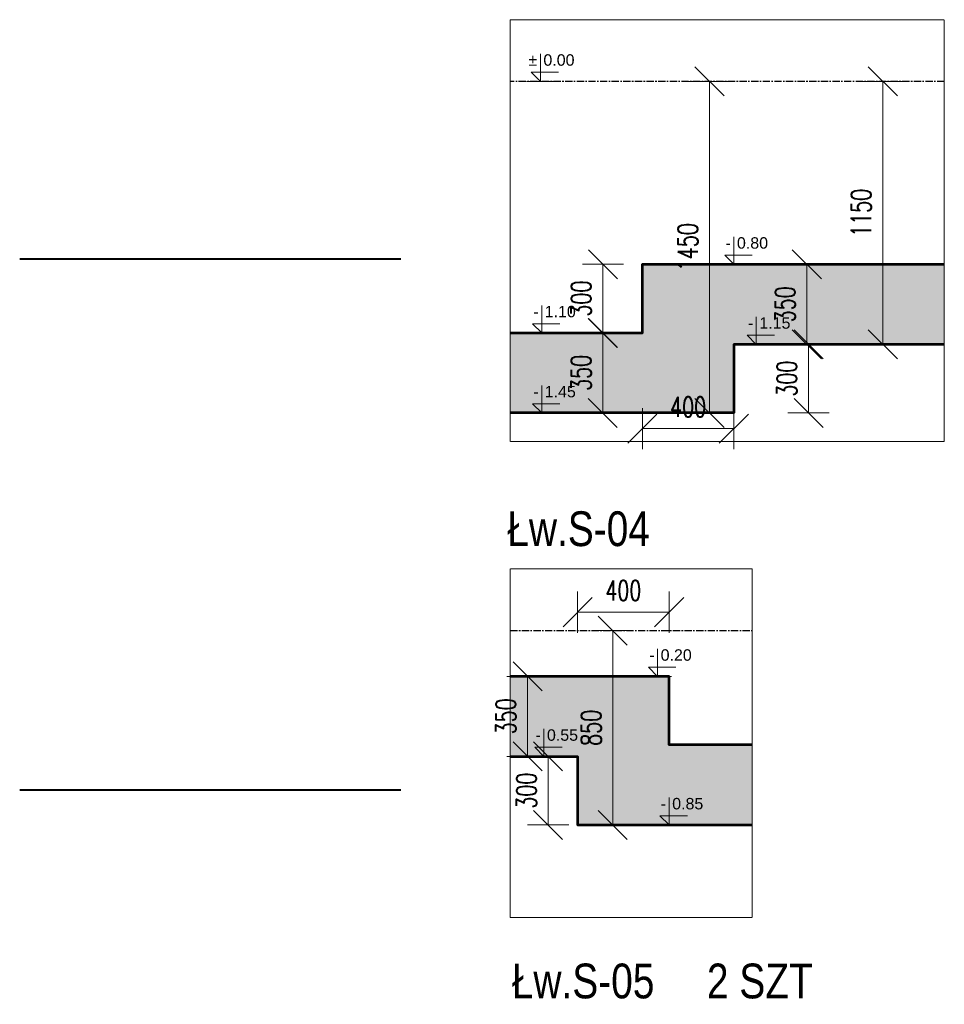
# Model space of a CAD drawing. Extents: x 40861 to 114399, y -71497 to -5875.
# Tile 5 of 45: x 46321 to 50362, y -24088 to -19783. Entities that reach past the tile are written whole.
import ezdxf
from ezdxf.enums import TextEntityAlignment as Align

# ---------------------------------------------------------------- set-up
doc = ezdxf.new("R2010")
doc.units = 0
doc.header["$LTSCALE"] = 10
doc.header["$MEASUREMENT"] = 0
doc.linetypes.add('CENTER', pattern=[50.8, 31.75, -6.35, 6.35, -6.35])
doc.linetypes.add('HIDDEN', pattern=[0.375, 0.25, -0.125])
doc.layers.add('AutoCAD_Structural_Detailing_symbole graficzne', color=7, linetype='Continuous')
for name, color, linetype, lineweight in [('P-Linia1', 3, 'Continuous', 40), ('P-Linia1a', 142, 'Continuous', 53), ('P-Opis', 1, 'Continuous', 18), ('P-Opis fundamenty', 193, 'Continuous', 9), ('P-Przerywana', 13, 'HIDDEN', 9), ('P-Wymiar', 254, 'Continuous', 9)]:
    doc.layers.add(name, color=color, linetype=linetype, lineweight=lineweight)
doc.styles.add('_Fd Opis', font='arial.ttf', dxfattribs={"width": 0.8})
doc.styles.add('ROMANS', font='romans.shx', dxfattribs={"width": 0.7})
doc.styles.add('style1', font='arial.ttf')
doc.dimstyles.new('A50', dxfattribs={"dimscale": 50, "dimtxt": 1.75, "dimasz": 0.1, "dimexe": 0, "dimexo": 0, "dimgap": 1, "dimtad": 1, "dimdec": 4, "dimrnd": 0.1, "dimdsep": 46, "dimtxsty": 'ROMANS', "dimblk": '[[[[[[[[', "dimcen": 2, "dimdle": 2, "dimse1": 1, "dimse2": 1, "dimclrd": 256, "dimclrt": 1, "dimadec": 0, "dimazin": 0, "dimtfac": 1, "dimtdec": 4, "dimtix": 1, "dimtmove": 2, "dimatfit": 3, "dimldrblk": '[[[[[[[[', "dimfxl": 1, "dimtvp": 0.6, "dimtolj": 1, "dimlwd": -1, "dimarcsym": 0})

# ---------------------------------------------------------------- blocks, each defined once
blk = doc.blocks.new('[[[[[[[[')
at = {"layer": 'P-Wymiar'}
for p, q in [((0, 18), (0, -18)), ((-12.73, -12.73), (12.73, 12.73)), ((0, 0), (-4.63, 0))]:
    blk.add_line(p, q, dxfattribs=at)
blk = doc.blocks.new('*D191')
at = {"layer": 'Defpoints', "color": 0, "lineweight": 30, "transparency": 16777216}
for p in [(-641.1, 1206.7), (-534.5, 1206.7), (-534.5, -243.3)]:
    blk.add_point(p, dxfattribs=at)
at = {"layer": 'P-Opis', "transparency": 16777216}
blk.add_line((-641.1, -238.3), (-641.1, 1201.7), dxfattribs=at)
at = {"layer": 'P-Opis', "transparency": 16777216, "xscale": 5, "yscale": 5, "zscale": 5}
for p, rotation in [((-641.1, 1206.7), 90), ((-641.1, -243.3), 270)]:
    blk.add_blockref('[[[[[[[[', p, dxfattribs=dict(at, rotation=rotation))
at = {"layer": 'P-Opis', "color": 1, "transparency": 16777216, "insert": (-735.8, 481.7), "char_height": 87.5, "attachment_point": 5, "rotation": 90, "style": 'ROMANS'}
blk.add_mtext('\\A1;1450', dxfattribs=at)
blk = doc.blocks.new('*D192')
at = {"layer": 'Defpoints', "color": 0, "lineweight": 30, "transparency": 16777216}
for p in [(109.1, 1206.7), (116.4, 1206.7), (109.1, 56.7)]:
    blk.add_point(p, dxfattribs=at)
at = {"layer": 'P-Opis', "transparency": 16777216}
blk.add_line((116.4, 61.7), (116.4, 1201.7), dxfattribs=at)
at = {"layer": 'P-Opis', "transparency": 16777216, "xscale": 5, "yscale": 5, "zscale": 5}
for p, rotation in [((116.4, 1206.7), 90), ((116.4, 56.7), 270)]:
    blk.add_blockref('[[[[[[[[', p, dxfattribs=dict(at, rotation=rotation))
at = {"layer": 'P-Opis', "color": 1, "transparency": 16777216, "insert": (21.7, 631.7), "char_height": 87.5, "attachment_point": 5, "rotation": 90, "style": 'ROMANS'}
blk.add_mtext('\\A1;1150', dxfattribs=at)
blk = doc.blocks.new('*D193')
at = {"layer": 'Defpoints', "color": 0, "lineweight": 30, "transparency": 16777216}
for p in [(-934.5, 106.7), (-934.5, -311.8), (-534.5, -311.8)]:
    blk.add_point(p, dxfattribs=at)
at = {"layer": 'P-Opis', "transparency": 16777216}
blk.add_line((-539.5, -311.8), (-929.5, -311.8), dxfattribs=at)
at = {"layer": 'P-Opis', "transparency": 16777216, "xscale": 5, "yscale": 5, "zscale": 5, "rotation": 180}
blk.add_blockref('[[[[[[[[', (-934.5, -311.8), dxfattribs=at)
at = {"layer": 'P-Opis', "transparency": 16777216, "xscale": 5, "yscale": 5, "zscale": 5}
blk.add_blockref('[[[[[[[[', (-534.5, -311.8), dxfattribs=at)
at = {"layer": 'P-Opis', "color": 1, "transparency": 16777216, "insert": (-734.5, -217.1), "char_height": 87.5, "attachment_point": 5, "style": 'ROMANS'}
blk.add_mtext('\\A1;400', dxfattribs=at)
blk = doc.blocks.new('*D194')
at = {"layer": 'Defpoints', "color": 0, "lineweight": 30, "transparency": 16777216}
for p in [(-321.5, 56.7), (-208.1, 56.7), (-1183.8, -243.3)]:
    blk.add_point(p, dxfattribs=at)
at = {"layer": 'P-Opis', "transparency": 16777216}
blk.add_line((-208.1, -238.3), (-208.1, 51.7), dxfattribs=at)
at = {"layer": 'P-Opis', "transparency": 16777216, "xscale": 5, "yscale": 5, "zscale": 5}
for p, rotation in [((-208.1, 56.7), 90), ((-208.1, -243.3), 270)]:
    blk.add_blockref('[[[[[[[[', p, dxfattribs=dict(at, rotation=rotation))
at = {"layer": 'P-Opis', "color": 1, "transparency": 16777216, "insert": (-302.8, -93.3), "char_height": 87.5, "attachment_point": 5, "rotation": 90, "style": 'ROMANS'}
blk.add_mtext('\\A1;300', dxfattribs=at)
blk = doc.blocks.new('*D195')
at = {"layer": 'Defpoints', "color": 0, "lineweight": 30, "transparency": 16777216}
for p in [(-204.8, 406.7), (-215.6, 56.7), (-204.8, 56.7)]:
    blk.add_point(p, dxfattribs=at)
at = {"layer": 'P-Opis', "transparency": 16777216}
blk.add_line((-215.6, 401.7), (-215.6, 61.7), dxfattribs=at)
at = {"layer": 'P-Opis', "transparency": 16777216, "xscale": 5, "yscale": 5, "zscale": 5}
for p, rotation in [((-215.6, 406.7), 90), ((-215.6, 56.7), 270)]:
    blk.add_blockref('[[[[[[[[', p, dxfattribs=dict(at, rotation=rotation))
at = {"layer": 'P-Opis', "color": 1, "transparency": 16777216, "insert": (-310.3, 231.7), "char_height": 87.5, "attachment_point": 5, "rotation": 90, "style": 'ROMANS'}
blk.add_mtext('\\A1;350', dxfattribs=at)
blk = doc.blocks.new('*D196')
at = {"layer": 'Defpoints', "color": 0, "lineweight": 30, "transparency": 16777216}
for p in [(-1075.5, 106.7), (-1108, -243.3), (-1075.5, -243.3)]:
    blk.add_point(p, dxfattribs=at)
at = {"layer": 'P-Opis', "transparency": 16777216}
blk.add_line((-1108, 101.7), (-1108, -238.3), dxfattribs=at)
at = {"layer": 'P-Opis', "transparency": 16777216, "xscale": 5, "yscale": 5, "zscale": 5}
for p, rotation in [((-1108, 106.7), 90), ((-1108, -243.3), 270)]:
    blk.add_blockref('[[[[[[[[', p, dxfattribs=dict(at, rotation=rotation))
at = {"layer": 'P-Opis', "color": 1, "transparency": 16777216, "insert": (-1202.7, -68.3), "char_height": 87.5, "attachment_point": 5, "rotation": 90, "style": 'ROMANS'}
blk.add_mtext('\\A1;350', dxfattribs=at)
blk = doc.blocks.new('*D197')
at = {"layer": 'Defpoints', "color": 0, "lineweight": 30, "transparency": 16777216}
for p in [(-934.5, 406.7), (-1107, 106.7), (-934.5, 106.7)]:
    blk.add_point(p, dxfattribs=at)
at = {"layer": 'P-Opis', "transparency": 16777216}
blk.add_line((-1107, 401.7), (-1107, 111.7), dxfattribs=at)
at = {"layer": 'P-Opis', "transparency": 16777216, "xscale": 5, "yscale": 5, "zscale": 5}
for p, rotation in [((-1107, 406.7), 90), ((-1107, 106.7), 270)]:
    blk.add_blockref('[[[[[[[[', p, dxfattribs=dict(at, rotation=rotation))
at = {"layer": 'P-Opis', "color": 1, "transparency": 16777216, "insert": (-1201.7, 256.7), "char_height": 87.5, "attachment_point": 5, "rotation": 90, "style": 'ROMANS'}
blk.add_mtext('\\A1;300', dxfattribs=at)
blk = doc.blocks.new('*D179')
at = {"layer": 'Defpoints', "color": 0, "lineweight": 30, "transparency": 16777216}
for p in [(-301.5, 468.6), (-292.9, 468.6), (-292.9, -381.4)]:
    blk.add_point(p, dxfattribs=at)
at = {"layer": 'P-Opis', "transparency": 16777216}
blk.add_line((-301.5, -376.4), (-301.5, 463.6), dxfattribs=at)
at = {"layer": 'P-Opis', "transparency": 16777216, "xscale": 5, "yscale": 5, "zscale": 5}
for p, rotation in [((-301.5, 468.6), 90), ((-301.5, -381.4), 270)]:
    blk.add_blockref('[[[[[[[[', p, dxfattribs=dict(at, rotation=rotation))
at = {"layer": 'P-Opis', "color": 1, "transparency": 16777216, "insert": (-396.2, 43.6), "char_height": 87.5, "attachment_point": 5, "rotation": 90, "style": 'ROMANS'}
blk.add_mtext('\\A1;850', dxfattribs=at)
blk = doc.blocks.new('*D180')
at = {"layer": 'Defpoints', "color": 0, "lineweight": 30, "transparency": 16777216}
for p in [(-584.1, -81.4), (-455, -81.4), (345, -381.4)]:
    blk.add_point(p, dxfattribs=at)
at = {"layer": 'P-Opis', "transparency": 16777216}
blk.add_line((-584.1, -376.4), (-584.1, -86.4), dxfattribs=at)
at = {"layer": 'P-Opis', "transparency": 16777216, "xscale": 5, "yscale": 5, "zscale": 5}
for p, rotation in [((-584.1, -81.4), 90), ((-584.1, -381.4), 270)]:
    blk.add_blockref('[[[[[[[[', p, dxfattribs=dict(at, rotation=rotation))
at = {"layer": 'P-Opis', "color": 1, "transparency": 16777216, "insert": (-678.8, -231.4), "char_height": 87.5, "attachment_point": 5, "rotation": 90, "style": 'ROMANS'}
blk.add_mtext('\\A1;300', dxfattribs=at)
blk = doc.blocks.new('*D181')
at = {"layer": 'Defpoints', "color": 0, "lineweight": 30, "transparency": 16777216}
for p in [(-634.5, 268.6), (-673.8, -81.4), (-662.4, -81.4)]:
    blk.add_point(p, dxfattribs=at)
at = {"layer": 'P-Opis', "transparency": 16777216}
blk.add_line((-673.8, 263.6), (-673.8, -76.4), dxfattribs=at)
at = {"layer": 'P-Opis', "transparency": 16777216, "xscale": 5, "yscale": 5, "zscale": 5}
for p, rotation in [((-673.8, 268.6), 90), ((-673.8, -81.4), 270)]:
    blk.add_blockref('[[[[[[[[', p, dxfattribs=dict(at, rotation=rotation))
at = {"layer": 'P-Opis', "color": 1, "transparency": 16777216, "insert": (-768.5, 93.6), "char_height": 87.5, "attachment_point": 5, "rotation": 90, "style": 'ROMANS'}
blk.add_mtext('\\A1;350', dxfattribs=at)
blk = doc.blocks.new('*D182')
at = {"layer": 'Defpoints', "color": 0, "lineweight": 30, "transparency": 16777216}
for p in [(-55, 549.2), (-55, 25.8), (-455, -166.4)]:
    blk.add_point(p, dxfattribs=at)
at = {"layer": 'P-Opis', "transparency": 16777216}
blk.add_line((-450, 549.2), (-60, 549.2), dxfattribs=at)
at = {"layer": 'P-Opis', "transparency": 16777216, "xscale": 5, "yscale": 5, "zscale": 5, "rotation": 180}
blk.add_blockref('[[[[[[[[', (-455, 549.2), dxfattribs=at)
at = {"layer": 'P-Opis', "transparency": 16777216, "xscale": 5, "yscale": 5, "zscale": 5}
blk.add_blockref('[[[[[[[[', (-55, 549.2), dxfattribs=at)
at = {"layer": 'P-Opis', "color": 1, "transparency": 16777216, "insert": (-255, 643.9), "char_height": 87.5, "attachment_point": 5, "style": 'ROMANS'}
blk.add_mtext('\\A1;400', dxfattribs=at)
blk = doc.blocks.new('A$C27F2189C')
at = {"layer": 'P-Linia1a', "transparency": 33554549}
h = blk.add_hatch(color=256, dxfattribs=at)
h.dxf.hatch_style = 1
h.paths.add_polyline_path([(385.23844, 56.7294), (385.23844, 406.7294), (-934.47282, 406.7294), (-934.47282, 106.7294), (-1512.44769, 106.7294), (-1512.44769, -243.2706), (-534.47282, -243.2706), (-534.47282, 56.7294)])
at = {"layer": 'P-Linia1', "color": 1, "linetype": 'CENTER', "lineweight": 30, "ltscale": 0.1, "true_color": 0xf50000}
blk.add_lwpolyline([(385.23844, 1206.7294), (-1512.44769, 1206.7294)], dxfattribs=at)
at = {"layer": 'P-Linia1a'}
for points in [[(-1512.44769, 106.7294), (-934.47282, 106.7294), (-934.47282, 406.7294), (385.23844, 406.7294)], [(385.23844, 56.7294), (-534.47282, 56.7294), (-534.47282, -243.2706), (-1512.44769, -243.2706)]]:
    blk.add_lwpolyline(points, dxfattribs=at)
at = {"layer": 'P-Opis', "color": 1, "lineweight": 0}
for p, q in [((-1380.49858, 1206.7294), (-1380.49858, 1326.7294)), ((-1320.49858, 1206.7294), (-1440.49858, 1206.7294)), ((-1300.49858, 1246.7294), (-1420.49858, 1246.7294)), ((-1420.49858, 1246.7294), (-1380.49858, 1206.7294)), ((-534.47282, 406.7294), (-534.47282, 526.7294)), ((-454.47282, 446.7294), (-574.47282, 446.7294)), ((-574.47282, 446.7294), (-534.47282, 406.7294)), ((-474.47282, 406.7294), (-594.47282, 406.7294)), ((-1374.76165, 106.7294), (-1374.76165, 226.7294)), ((-436.48189, 56.7294), (-436.48189, 176.7294)), ((-1294.76165, 146.7294), (-1414.76165, 146.7294)), ((-1414.76165, 146.7294), (-1374.76165, 106.7294)), ((-1314.76165, 106.7294), (-1434.76165, 106.7294)), ((-356.48189, 96.7294), (-476.48189, 96.7294)), ((-476.48189, 96.7294), (-436.48189, 56.7294)), ((-376.48189, 56.7294), (-496.48189, 56.7294)), ((-1374.76165, -243.2706), (-1374.76165, -123.2706)), ((-1294.76165, -203.2706), (-1414.76165, -203.2706)), ((-1414.76165, -203.2706), (-1374.76165, -243.2706)), ((-1314.76165, -243.2706), (-1434.76165, -243.2706))]:
    blk.add_line(p, q, dxfattribs=at)
at = {"layer": 'P-Przerywana'}
blk.add_lwpolyline([(-1512.44769, -368.1444), (-1512.44769, 1476.2963), (385.23844, 1476.2963), (385.23844, -368.1444)], close=True, dxfattribs=at)
at = {"layer": 'P-Opis', "color": 2, "style": 'style1'}
for s, p in [('±', (-1393.83191, 1260.06273)), ('-', (-547.80615, 460.06273)), ('-', (-1388.09498, 160.06273)), ('-', (-449.81523, 110.06273)), ('-', (-1388.09498, -189.93727))]:
    blk.add_text(s, height=50, dxfattribs=at).set_placement(p, align=Align.BOTTOM_RIGHT)
for s, p in [('0.00 ', (-1367.16525, 1260.06273)), ('0.80 ', (-521.13949, 460.06273)), ('1.10 ', (-1361.42831, 160.06273)), ('1.15 ', (-423.14856, 110.06273)), ('1.45 ', (-1361.42831, -189.93727))]:
    blk.add_text(s, height=50, dxfattribs=at).set_placement(p, align=Align.BOTTOM_LEFT)
at = {"layer": 'P-Opis'}
for base, p1, p2, picture, middle in [((-641.10661, 1206.7294), (-534.47282, -243.2706), (-534.47282, 1206.7294), '*D191', (-735.78174, 481.7294)), ((116.42166, 1206.7294), (109.06699, 56.7294), (109.06699, 1206.7294), '*D192', (21.74652, 631.7294))]:
    dim = blk.add_linear_dim(base=base, p1=p1, p2=p2, angle=270, dimstyle='A50', dxfattribs=at)
    dim.commit()
    dim.dimension.update_dxf_attribs({"geometry": picture, "text_midpoint": middle})
at = {"layer": 'P-Opis', "color": 1}
for base, p1, p2, angle, picture, middle in [((-1107.01908, 106.7294), (-934.47282, 406.7294), (-934.47282, 106.7294), 90, '*D197', (-1201.72406, 256.7294)), ((-215.63411, 56.7294), (-204.79564, 406.7294), (-204.79564, 56.7294), 90, '*D195', (-310.33909, 231.7294)), ((-1108.03075, -243.2706), (-1075.51479, 106.7294), (-1075.51479, -243.2706), 90, '*D196', (-1202.73573, -68.2706)), ((-208.06376, 56.7294), (-1183.80769, -243.2706), (-321.5213, 56.7294), 90, '*D194', (-302.76874, -93.2706)), ((-934.47282, -311.80355), (-534.47282, -311.80355), (-934.47282, 106.7294), 180, '*D193', (-734.47282, -217.12842))]:
    dim = blk.add_linear_dim(base=base, p1=p1, p2=p2, angle=angle, dimstyle='A50', dxfattribs=at)
    dim.commit()
    dim.dimension.update_dxf_attribs({"geometry": picture, "text_midpoint": middle})
blk = doc.blocks.new('A$C707F485A')
at = {"layer": 'P-Linia1a', "transparency": 33554549}
h = blk.add_hatch(color=256, dxfattribs=at)
h.dxf.hatch_style = 1
h.paths.add_polyline_path([(307.97173, -381.41565), (307.97173, -31.41565), (-54.99296, -31.41565), (-54.99296, 268.58435), (-749.8681, 268.58435), (-749.8681, -81.41565), (-454.99296, -81.41565), (-454.99296, -381.41565)])
at = {"layer": 'AutoCAD_Structural_Detailing_symbole graficzne', "color": 1, "lineweight": 0}
for p, q in [((-105.38497, 268.58435), (-105.38497, 388.58435)), ((-25.38497, 308.58435), (-145.38497, 308.58435)), ((-145.38497, 308.58435), (-105.38497, 268.58435)), ((-45.38497, 268.58435), (-165.38497, 268.58435)), ((-602.43053, -81.41565), (-602.43053, 38.58435)), ((-522.43053, -41.41565), (-642.43053, -41.41565)), ((-642.43053, -41.41565), (-602.43053, -81.41565)), ((-542.43053, -81.41565), (-662.43053, -81.41565)), ((-54.99296, -381.41565), (-54.99296, -261.41565)), ((25.00704, -341.41565), (-94.99296, -341.41565)), ((-94.99296, -341.41565), (-54.99296, -381.41565)), ((5.00704, -381.41565), (-114.99296, -381.41565))]:
    blk.add_line(p, q, dxfattribs=at)
at = {"layer": 'P-Linia1', "color": 1, "linetype": 'CENTER', "lineweight": 30, "ltscale": 0.1, "true_color": 0xf50000}
blk.add_lwpolyline([(-749.8681, 468.58435), (307.97173, 468.58435)], dxfattribs=at)
at = {"layer": 'P-Linia1a'}
for points in [[(307.97173, -31.41565), (-54.99296, -31.41565), (-54.99296, 268.58435), (-749.8681, 268.58435)], [(-749.8681, -81.41565), (-454.99296, -81.41565), (-454.99296, -381.41565), (307.97173, -381.41565)]]:
    blk.add_lwpolyline(points, dxfattribs=at)
at = {"layer": 'P-Przerywana'}
blk.add_lwpolyline([(307.97173, -785.55186), (307.97173, 738.15125), (-749.8681, 738.15125), (-749.8681, -785.55186)], close=True, dxfattribs=at)
at = {"layer": 'AutoCAD_Structural_Detailing_symbole graficzne', "color": 2, "style": 'style1'}
for s, p in [('0.20 ', (-92.05164, 321.91768)), ('0.55 ', (-589.09719, -28.08232)), ('0.85 ', (-41.65962, -328.08232))]:
    blk.add_text(s, height=50, dxfattribs=at).set_placement(p, align=Align.BOTTOM_LEFT)
for p in [(-118.7183, 321.91768), (-615.76386, -28.08232), (-68.32629, -328.08232)]:
    blk.add_text('-', height=50, dxfattribs=at).set_placement(p, align=Align.BOTTOM_RIGHT)
at = {"layer": 'P-Opis', "color": 1}
dim = blk.add_linear_dim(base=(-54.99296, 549.18107), p1=(-454.99296, -166.36819), p2=(-54.99296, 25.76581), dimstyle='A50', dxfattribs=at)
dim.commit()
dim.dimension.update_dxf_attribs({"geometry": '*D182', "text_midpoint": (-254.99296, 643.85621)})
at = {"layer": 'P-Opis'}
dim = blk.add_linear_dim(base=(-301.48298, 468.58435), p1=(-292.9479, -381.41565), p2=(-292.9479, 468.58435), angle=270, dimstyle='A50', dxfattribs=at)
dim.commit()
dim.dimension.update_dxf_attribs({"geometry": '*D179', "text_midpoint": (-396.15811, 43.58435)})
at = {"layer": 'P-Opis', "color": 1}
for base, p1, p2, picture, middle in [((-673.76095, -81.41565), (-634.47534, 268.58435), (-662.43053, -81.41565), '*D181', (-768.46593, 93.58435)), ((-584.14494, -81.41565), (345.00704, -381.41565), (-454.99296, -81.41565), '*D180', (-678.84992, -231.41565))]:
    dim = blk.add_linear_dim(base=base, p1=p1, p2=p2, angle=90, dimstyle='A50', dxfattribs=at)
    dim.commit()
    dim.dimension.update_dxf_attribs({"geometry": picture, "text_midpoint": middle})

msp = doc.modelspace()

# ---------------------------------------------------------------- linework, layer by layer
at = {"layer": 'P-Opis', "lineweight": 40}
for points in [[(47987.20248, -20830.03268), (46320.70946, -20830.03268)], [(47987.20248, -23152.10117), (46320.70946, -23152.10117)]]:
    msp.add_lwpolyline(points, dxfattribs=at)

# ---------------------------------------------------------------- block references
at = {"layer": 'P-Opis', "color": 1}
msp.add_blockref('A$C27F2189C', (49977.12103, -21258.93951), dxfattribs=at)
at = {"layer": 'P-Przerywana', "color": 1}
msp.add_blockref('A$C707F485A', (49214.54144, -22922.59375), dxfattribs=at)

# ---------------------------------------------------------------- texts
at = {"layer": 'P-Opis fundamenty', "char_height": 152.1, "attachment_point": 6, "style": '_Fd Opis'}
for s, insert in [('{\\W0.8;Łw.S-04}', (49075.67328, -22009.53883)), ('{\\W0.8;Łw.S-05}', (49095.26591, -23987.12957)), ('2 SZT', (49787.40659, -23987.12957))]:
    msp.add_mtext(s, dxfattribs=dict(at, insert=insert))

doc.saveas('drawing.dxf')
